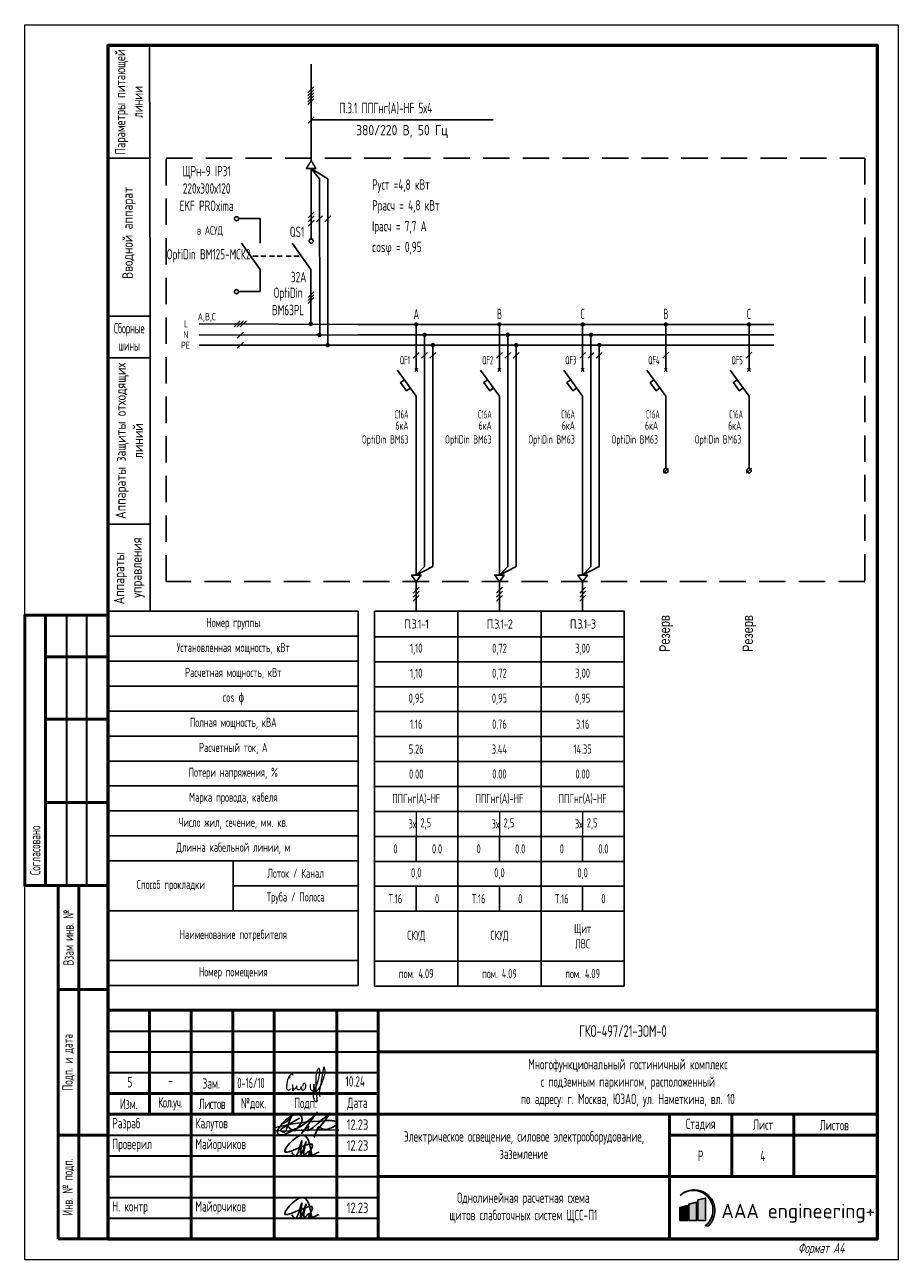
# Model space of a CAD drawing. Header units: millimetres. Extents: x -101899 to 582947, y -77476 to 345289.
# Tile 20 of 100: x 3782 to 24782, y 24942 to 54725. Entities that reach past the tile are written whole.
import ezdxf
from ezdxf.enums import TextEntityAlignment as Align

# ---------------------------------------------------------------- set-up
doc = ezdxf.new("R2010")
doc.units = ezdxf.units.MM
doc.linetypes.add('штриховая2', pattern=[9.525, 6.35, -3.175])
doc.layers.get('Defpoints').update_dxf_attribs({"color": 253})
for name, color, linetype, lineweight in [('$_ЭОМ_Текст', 7, 'Continuous', 9), ('текст', 7, 'Continuous', 20), ('ФОРМАТ', 7, 'Continuous', 18), ('ЭО', 1, 'Continuous', 20)]:
    doc.layers.add(name, color=color, linetype=linetype, lineweight=lineweight)
doc.layers.add('A-____-NOTE-TEXT', color=5, linetype='Continuous', lineweight=5, true_color=0x0000ff)
doc.layers.add('pecat', color=7, linetype='Continuous')
doc.styles.add('$_Electrical_gost', font='cs_gost2304.shx', dxfattribs={"width": 0.8})
doc.styles.add('1-125', font='Fokad_u.shx', dxfattribs={"width": 0.8, "height": 250})
doc.styles.add('Electrical_gost', font='cs_gost2304.shx', dxfattribs={"height": 250})
doc.styles.add('ЕСКД', font='cs_gost2304.shx', dxfattribs={"oblique": 15, "height": 2.5})
doc.styles.add('ЭН', font='GOST_Common.ttf')

# ---------------------------------------------------------------- blocks, each defined once
blk = doc.blocks.new('А.Майорчиков')
at = {"layer": 'pecat', "color": 0, "linetype": 'ByBlock', "lineweight": -2}
for points in [[(9.15, 0.19), (6.53, 5.2), (2.48, 0.9), (9.34, 2.54), (8.41, 0.28), (10.98, 0.93)], [(4.13, 0.87), (4.88, 0.03), (6.46, 3.37), (6.66, 3.84)], [(7.72, 3.61), (6.35, 0.21), (6.57, 3.01), (6.66, 3.84)], [(7.72, 3.61), (7.56, 0.35), (8.6, 1.07), (9.07, 0.08), (9.15, 0.19)]]:
    blk.add_spline(points, degree=3, dxfattribs=at)
blk = doc.blocks.new('Штамп 3')
at = {"true_color": 0x504d51}
h = blk.add_hatch(color=251, dxfattribs=at)
h.dxf.hatch_style = 1
h.paths.add_polyline_path([(137.54, 10.47, -1.033512), (143.66, 3.22), (144.25, 3.04, 1.014927)])
at = {"true_color": 0x139b48}
h = blk.add_hatch(color=114, dxfattribs=at)
h.dxf.hatch_style = 1
h.paths.add_polyline_path([(143.68, 9.85), (141.83, 9.38), (141.83, 4.41), (143.68, 4.41)])
at = {"true_color": 0x504d51}
h = blk.add_hatch(color=251, dxfattribs=at)
h.dxf.hatch_style = 1
h.paths.add_polyline_path([(139.35, 8.01), (137.5, 7.53), (137.5, 4.41), (139.35, 4.41)])
at = {"true_color": 0x4b2401}
h = blk.add_hatch(color=38, dxfattribs=at)
h.dxf.hatch_style = 1
h.paths.add_polyline_path([(141.51, 8.85), (139.66, 8.38), (139.66, 4.41), (141.51, 4.41)])
at = {"linetype": 'ByBlock', "lineweight": 25}
blk.add_line((135, 0), (135, 0), dxfattribs=at)
at = {"color": 5, "ltscale": 100}
for points in [[(43.28, 27.38, 0.103904), (43.61, 26.69, 0.235071), (44.38, 26.28, 0.161521), (45.57, 26.81, 0.128808), (46.54, 27.99, 0.085182), (46.66, 28.82, 0.175378), (46.38, 29.61, 0.191596), (45.16, 29.94, 0.119018), (43.97, 29.48, 0.027118), (42.7, 28.54, 0.092445), (41.23, 26.84, 0.062634), (40.74, 25.89, 0.335684), (40.97, 25.21, 0.174698), (42.44, 25.15), (44.15, 25.89, 0.034647), (46.69, 27.31), (47.64, 28), (48.92, 29.08), (50.31, 30.49), (47.42, 26.46), (46.54, 25.39), (48.03, 27.11, -0.763325), (48.26, 27.01, -0.065177), (48.21, 26.72), (48.01, 26.02, 0.052351), (49.3, 26.83), (50.32, 27.69, 0.026697), (51.22, 28.47), (52.49, 29.48), (53.41, 30.32), (52.14, 28.45), (50.92, 26.96), (50.06, 25.73), (49.59, 24.51), (50.42, 26.7, -0.553862), (51.03, 26.84, 0.092612), (51.49, 26.49, 0.087518), (52.39, 26.36, 0.069253), (53.77, 26.75), (54.45, 27.11, 0.092964), (55.08, 27.61, 0.484334), (54.76, 28.29, 0.050486), (53.71, 28.47, 0.039715), (52.14, 28.45), (49.26, 28.25), (47.98, 28.16), (43.93, 27.58), (40.97, 26.99), (40.04, 26.73, 0.32462), (39.87, 26.35, 0.275801), (40.35, 26.05), (42.4, 25.92), (46.49, 26.17), (48.37, 26.19), (50.82, 26.22), (52.6, 26.25), (55.53, 26.2)], [(41.88, 27.72, 0.186939), (44.01, 29.4, 0.016559), (42.83, 26.04, -0.458633), (41.69, 25.89, -0.463695), (41.8, 26.56), (43.59, 27.58), (46.05, 29.06)]]:
    blk.add_lwpolyline(points, format="xyb", dxfattribs=at)
at = {"color": 251, "true_color": 0x504d51}
blk.add_lwpolyline([(137.54, 10.47, -1.033512), (143.66, 3.22), (144.25, 3.04, 1.014927), (137.54, 10.47)], format="xyb", dxfattribs=at)
at = {"color": 114, "true_color": 0x139b48}
blk.add_lwpolyline([(141.83, 4.41), (143.68, 4.41), (143.68, 9.85), (141.83, 9.38)], close=True, dxfattribs=at)
at = {"color": 251, "true_color": 0x504d51}
blk.add_lwpolyline([(137.5, 4.41), (139.35, 4.41), (139.35, 8.01), (137.5, 7.53)], close=True, dxfattribs=at)
at = {"color": 38, "true_color": 0x4b2401}
blk.add_lwpolyline([(139.66, 4.41), (141.51, 4.41), (141.51, 8.85), (139.66, 8.38)], close=True, dxfattribs=at)
at = {"layer": 'A-____-NOTE-TEXT'}
for points, knots in [([(44.53, 39.28), (44.49, 39.43), (44.4, 39.78), (44.11, 39.68), (43.84, 39.45), (43.63, 39.23), (43.58, 38.99), (43.67, 38.54), (43.83, 38.88), (43.61, 39.2), (43.45, 39.01), (43.3, 38.55), (43.18, 38.23), (43.08, 37.93), (43.03, 37.52), (42.98, 37.09), (42.91, 36.62), (42.96, 36.22), (43.17, 35.89), (43.48, 35.7), (43.74, 35.95), (43.88, 36.08)], [0, 0, 0, 0, 0.00156145, 0.00237391, 0.00318637, 0.00426225, 0.00533812, 0.00576408, 0.00720477, 0.00786618, 0.00889718, 0.00992817, 0.01103358, 0.01213898, 0.01353242, 0.01492586, 0.01652142, 0.01811698, 0.01894265, 0.01976832, 0.02164005, 0.02164005, 0.02164005, 0.02164005]), ([(48.75, 37.09), (48.7, 37.05), (48.57, 36.95), (48.63, 36.52), (48.59, 36.03), (49.14, 35.51), (49.57, 35.95), (49.51, 36.46), (49.47, 37.89), (49.46, 36.19), (49.63, 35.67), (49.68, 35.38), (49.27, 35.28), (50.23, 36.8), (50.37, 37.75), (50.97, 39.29), (50.92, 41.89), (49.94, 39.75), (50.01, 38.17), (49.88, 35.84), (50.17, 34.09), (50.27, 33.12), (49.99, 32.66), (49.36, 34.06), (49.38, 34.61), (49.34, 35.4), (50.05, 35.34), (50.78, 36.08), (51.39, 37.28), (51.82, 38.53), (52.18, 39.71), (52.33, 40.51), (51.91, 41.77), (51.4, 38.97), (51.25, 37.73), (50.74, 35.55), (50.86, 34.63), (50.91, 34.28)], [0, 0, 0, 0, 0.171393, 0.462094, 1.155737, 1.720369, 2.134476, 2.581555, 3.413728, 4.727463, 4.955197, 5.268252, 5.386123, 5.974734, 8.275816, 9.709852, 11.379458, 12.738559, 14.08585, 16.758326, 19.400492, 19.4584, 19.701898, 20.658885, 22.005926, 22.211787, 22.746414, 23.520346, 25.302356, 26.708962, 27.532365, 28.93512, 29.430518, 30.452004, 33.845551, 35.598043, 36.6598, 36.6598, 36.6598, 36.6598]), ([(44.33, 37.12), (44.34, 36.99), (44.39, 36.61), (44.46, 36.08), (44.5, 35.72), (44.52, 35.51), (44.45, 35.73), (44.39, 36.07), (44.41, 36.29), (44.58, 36.24), (44.82, 36.11), (45.03, 36.08), (45.22, 36.26), (45.35, 36.56), (45.44, 36.91), (45.38, 36.75), (45.33, 36.42), (45.33, 36.24), (45.46, 36.06), (45.66, 35.94), (45.87, 35.9), (46.09, 35.95), (46.27, 36.07), (46.39, 36.24), (46.45, 36.44), (46.49, 36.8), (46.47, 36.56), (46.49, 36.24), (46.53, 36.04), (46.62, 35.87), (46.81, 35.79), (47.06, 35.82), (47.27, 35.92), (47.4, 36.07), (47.48, 36.24), (47.53, 36.42), (47.56, 36.6), (47.58, 36.79), (47.57, 36.99), (47.51, 37.17), (47.4, 37.33), (47.22, 37.47), (47, 37.39), (46.85, 37.11), (46.88, 36.89), (46.89, 36.76)], [0, 0, 0, 0, 0.00129405, 0.00258809, 0.00323512, 0.00420565, 0.00547717, 0.00607914, 0.0066811, 0.00758406, 0.00823518, 0.00880474, 0.0093743, 0.01024675, 0.01089139, 0.01218066, 0.01264098, 0.01336454, 0.01415422, 0.01479727, 0.01544031, 0.01613694, 0.01683356, 0.01735602, 0.01787849, 0.01835135, 0.01966146, 0.0200997, 0.02060927, 0.02137362, 0.02213797, 0.02294275, 0.02354633, 0.0242984, 0.02484929, 0.02540017, 0.02595105, 0.02656826, 0.02718548, 0.0278027, 0.02841992, 0.02901094, 0.02976194, 0.0305756, 0.03182741, 0.03182741, 0.03182741, 0.03182741])]:
    blk.add_open_spline(points, degree=3, knots=knots, dxfattribs=at)
at = {"layer": 'ФОРМАТ', "lineweight": 50}
for p, q in [((10, 55), (10, 30)), ((20, 0), (20, 55)), ((30, 55), (30, 30)), ((40, 0), (40, 55)), ((55, 55), (55, 0)), ((65, 0), (65, 55)), ((65, 45), (185, 45)), ((0, 35), (65, 35)), ((0, 30), (185, 30)), ((135, 30), (135, 0)), ((150, 15), (150, 30)), ((164.88, 30), (164.88, 15)), ((135, 25), (185, 25)), ((65, 15), (185, 15))]:
    blk.add_line(p, q, dxfattribs=at)
at = {"layer": 'ФОРМАТ', "lineweight": 30}
for p, q in [((0, 50), (65, 50)), ((0, 45), (65, 45)), ((0, 40), (65, 40)), ((0, 25), (65, 25)), ((0, 20), (65, 20)), ((0, 15), (65, 15)), ((0, 10), (65, 10)), ((0, 5), (65, 5))]:
    blk.add_line(p, q, dxfattribs=at)
at = {"layer": 'ФОРМАТ', "lineweight": 15}
blk.add_line((150, 30), (135, 30), dxfattribs=at)
at = {"layer": 'ФОРМАТ', "lineweight": 50}
blk.add_lwpolyline([(185, 0), (0, 0), (0, 55), (185, 55)], close=True, dxfattribs=at)
at = {"color": 5, "ltscale": 100, "xscale": 0.96, "yscale": 0.96, "zscale": 0.96}
for p in [(40.23, 20), (40.23, 5)]:
    blk.add_blockref('А.Майорчиков', p, dxfattribs=at)
at = {"insert": (147.49, 8.5), "char_height": 3.5, "attachment_point": 1, "style": 'ЭН'}
blk.add_mtext('AAA engineering+', dxfattribs=at)
at = {"layer": 'текст', "char_height": 2.5, "style": '$_Electrical_gost'}
for s, insert, width, attachment_point in [('{\\H1.125x;ГКО-497/21-ЭОМ-0}', (113.3, 50), 34.3745, 4), ('Многофункциональный гостиничный комплекс\\Pс подземным паркингом, расположенный\\Pпо адресу: г. Москва, ЮЗАО, ул. Наметкина, вл. 10', (125, 37.5), 109.4637, 5), ('Зам.', (22.74, 37.41), 5.9535, 4), ('{\\W0.7;0-16/10}', (31.1, 37.51), 7.9811, 4), ('-', (14.48, 39.38), 2.8011, 1), ('Изм.', (5, 32.5), 10, 5), ('{\\T0.9;Кол.уч.}', (15, 32.5), 10, 5), ('{\\T0.9;Листов}', (25, 32.5), 10, 5), ('№док.', (35, 32.5), 10, 5), ('Подп.', (47.5, 32.5), 15, 5), ('Дата', (60, 32.5), 10, 5), (' Разраб', (0, 27.5), 20, 4), (' Калутов', (20, 27.5), 20, 4), ('{\\W0.9;12.23}', (60, 27.5), 10, 5), ('Стадия', (142.5, 27.5), 15, 5), ('Лист', (157.5, 27.5), 15, 5), ('Листов', (174.63, 27.37), 20, 5), (' Проверил', (0, 22.5), 20, 4), ('Электрическое освещение, силовое электрооборудование,\\Pзаземление', (100, 22.58), 70, 5), (' Майорчиков', (20, 22.5), 20, 4), ('{\\W0.9;12.23}', (60, 22.5), 10, 5), ('Р', (142.5, 20), 15, 5), (' Н. контр', (0, 7.5), 20, 4), (' Майорчиков', (20, 7.5), 20, 4), ('{\\W0.9;12.23}', (60, 7.5), 10, 5)]:
    blk.add_mtext(s, dxfattribs=dict(at, insert=insert, width=width, attachment_point=attachment_point))
at = {"layer": 'текст', "char_height": 2.5, "attachment_point": 1, "style": '$_Electrical_gost'}
for s, width, insert in [('\\pxsm1.5;5', 2.5, (4.66, 38.96)), ('\\pxsm1.5;10.24', 5.8481, (57.1, 39.14))]:
    blk.add_mtext_dynamic_manual_height_columns(s, width=width, gutter_width=1000, heights=[0], dxfattribs=dict(at, insert=insert))
blk = doc.blocks.new('*U362')
for points in [[(48.13, 69.13, 1), (49.19, 69.13, 1)], [(50.18, 66.48, 1), (51.24, 66.48, 1)], [(52.18, 63.99, 1), (53.24, 63.99, 1)]]:
    blk.add_hatch(color=256).paths.add_polyline_path(points)
for p, q in [((47.96, 124.69), (49.38, 126.1)), ((47.96, 123.98), (49.38, 125.39)), ((47.96, 123.27), (49.38, 124.69)), ((47.96, 122.56), (49.38, 123.98)), ((47.96, 121.86), (49.38, 123.27)), ((47.99, 117.42), (49.47, 118.91)), ((48.73, 118.16), (92.52, 118.16)), ((50.73, 104.04), (48.73, 106.48)), ((48.73, 106.48), (52.73, 104.04)), ((50.79, 66.47), (50.73, 104.04)), ((52.73, 104.04), (52.71, 63.99)), ((48.03, 94.66), (49.44, 96.08)), ((48.03, 93.66), (49.44, 95.08)), ((48.03, 92.66), (49.44, 94.08)), ((50.03, 93.66), (51.44, 95.08)), ((52.03, 93.66), (53.44, 95.08)), ((48.23, 89.53), (49.23, 89.53)), ((48.69, 82.23), (44.13, 88.52)), ((48.64, 69.03), (48.69, 82.23)), ((47.98, 75.43), (49.39, 76.84)), ((47.98, 74.72), (49.39, 76.14)), ((47.98, 74.01), (49.39, 75.43)), ((30.22, 68.39), (31.7, 69.87)), ((30.96, 68.39), (32.45, 69.87)), ((31.7, 68.39), (33.19, 69.87)), ((30.96, 65.68), (32.45, 67.17)), ((30.96, 63.26), (32.45, 64.75))]:
    blk.add_line(p, q)
at = {"ltscale": 400}
for p, q in [((21.81, 69.13), (60, 68.99)), ((21.81, 66.43), (60, 66.49)), ((21.81, 64.01), (60, 63.99))]:
    blk.add_line(p, q, dxfattribs=at)
for points in [[(9.88, 135.99), (-0.12, 135.99), (-0.06, 108.99), (9.94, 108.99)], [(9.94, 108.99), (-0.06, 108.99), (0, 70.99), (10, 70.99)], [(10, 70.99), (0, 70.99), (0, 60.99), (10, 60.99)], [(10, 60.99), (0, 60.99), (0, 20.99), (10, 20.99)], [(10, 20.99), (0, 20.99), (0, 0), (10, 0)]]:
    blk.add_lwpolyline(points, close=True)
for points in [[(48.73, 108.36), (48.77, 131.6)], [(48.73, 106.48), (48.73, 89.53)]]:
    blk.add_lwpolyline(points)
blk.add_circle((48.73, 89.03), 0.5)
at = {"layer": 'ЭО', "color": 7, "lineweight": 20}
for p, q in [((47.65, 106.48), (48.73, 108.36)), ((48.73, 108.36), (49.82, 106.48)), ((49.82, 106.48), (47.65, 106.48))]:
    blk.add_line(p, q, dxfattribs=at)
at = {"style": 'ЕСКД'}
blk.add_text('380/220 В, 50 Гц', height=2.5, dxfattribs=at).set_placement((81.61, 113.73), align=Align.BOTTOM_RIGHT)
for s, p in [('А,В,С', (21.43, 70)), ('L', (18.15, 68.31)), ('N', (17.97, 65.71)), ('РЕ', (17.41, 63.13))]:
    blk.add_text(s, height=1.71, dxfattribs=at).set_placement(p)
at = {"char_height": 2.5, "attachment_point": 5, "rotation": 90, "style": 'Electrical_gost'}
for s, insert, width in [('{\\W0.9;Параметры питающей линии}', (4.91, 122.49), 27.0004), ('Вводной аппарат', (4.94, 90.99), 40.0004), ('Аппараты защиты отходящих линий', (5, 40.99), 40), ('Аппараты     управления', (5, 10.49), 20.9858)]:
    blk.add_mtext(s, dxfattribs=dict(at, insert=insert, width=width))
at = {"insert": (5, 65.99), "char_height": 2.5, "width": 10, "attachment_point": 5, "style": 'Electrical_gost'}
blk.add_mtext('{\\W0.6;Сборные шины}', dxfattribs=at)
at = {"style": 'Electrical_gost', "width": 0.8, "flags": 8}
for tag, p in [('ПАРАМЕТРЫ_ПИТАЮЩЕГО_КАБЕЛЯ', (55.52, 119.03)), ('НАИМЕНОВАНИЕ_ЩИТА', (18.8, 100)), ('УСТАНОВЛЕННАЯ_МОЩНОСТЬ', (63.39, 100.63)), ('РАСЧЕТНАЯ_МОЩНОСТЬ', (63.39, 95.63)), ('IP_ЩИТА', (18.8, 95)), ('РАСЧЕТНЫЙ_ТОК', (63.39, 90.63)), ('COSΦ', (63.39, 85.63))]:
    blk.add_attdef(tag, text='', height=2.5, dxfattribs=at).set_placement(p, align=Align.BOTTOM_LEFT)
for tag, p in [('QS', (46.87, 91.89)), ('QS_ТОК', (46.82, 79.77)), ('QS_МАРКА', (46.82, 73.77))]:
    blk.add_attdef(tag, text='', height=2.5, dxfattribs=at).set_placement(p, align=Align.MIDDLE_RIGHT)
blk = doc.blocks.new('*T199')
at = {"color": 0, "linetype": 'ByBlock', "lineweight": -2, "transparency": 16777216}
for p, q in [((0, 0), (6000, 0)), ((0, 0), (0, -9000)), ((6000, 0), (6000, -9000)), ((0, -600), (6000, -600)), ((0, -1200), (6000, -1200)), ((0, -1800), (6000, -1800)), ((0, -2400), (6000, -2400)), ((0, -3000), (6000, -3000)), ((0, -3600), (6000, -3600)), ((0, -4200), (6000, -4200)), ((0, -4800), (6000, -4800)), ((0, -5400), (6000, -5400)), ((0, -6000), (6000, -6000)), ((3000, -6000), (3000, -7200)), ((3000, -6600), (6000, -6600)), ((0, -7200), (6000, -7200)), ((0, -8400), (6000, -8400)), ((0, -9000), (6000, -9000))]:
    blk.add_line(p, q, dxfattribs=at)
at = {"color": 0, "transparency": 16777216, "char_height": 220, "attachment_point": 5, "style": '$_Electrical_gost'}
for s, insert, width in [('Номер группы', (3000, -300), 6000), ('Установленная мощность, кВт', (3000, -900), 5900), ('Расчетная мощность, кВт', (3000, -1500), 5900), ('cos {\\fISOCPEUR|b0|i0|c204|p34;ɸ}', (3000, -2100), 5900), ('Полная мощность, кВА', (3000, -2700), 5900), ('Расчетный ток, А', (3000, -3300), 5900), ('Потери напряжения, %', (3000, -3900), 5900), ('Марка провода, кабеля', (3000, -4500), 5900), ('Число жил, сечение, мм. кв.', (3000, -5100), 5900), ('Длинна кабельной линии, м', (3000, -5700), 5900), ('Лоток / Канал', (4500, -6300), 2900), ('Способ прокладки', (1500, -6600), 2900), ('Труба / Полоса', (4500, -6900), 2900), ('Наименование потребителя', (3000, -7800), 5900), ('Номер помещения', (3000, -8700), 5900)]:
    blk.add_mtext(s, dxfattribs=dict(at, insert=insert, width=width))
blk = doc.blocks.new('*U352')
at = {"layer": 'ФОРМАТ', "lineweight": 50}
for p, q in [((5, 155), (5, 90)), ((5, 145), (20, 145)), ((5, 130), (20, 130)), ((5, 110), (20, 110)), ((8, 65), (8, 90)), ((13, 5), (13, 90)), ((8, 30), (8, 65)), ((8, 65), (20, 65)), ((8, 5), (8, 30)), ((8, 30), (20, 30)), ((20, 5), (8, 5))]:
    blk.add_line(p, q, dxfattribs=at)
at = {"layer": 'ФОРМАТ', "lineweight": 35}
for p, q in [((10, 155), (10, 90)), ((14.84, 155), (14.84, 90)), ((8, 90), (20, 90)), ((8, 90), (20, 90))]:
    blk.add_line(p, q, dxfattribs=at)
at = {"layer": 'ФОРМАТ'}
blk.add_lwpolyline([(0, 297), (210, 297), (210, 0), (0, 0)], close=True, dxfattribs=at)
at = {"layer": 'ФОРМАТ', "lineweight": 53}
blk.add_lwpolyline([(20, 5), (205, 5), (205, 292), (20, 292)], close=True, dxfattribs=at)
at = {"layer": 'ФОРМАТ', "lineweight": 50}
blk.add_lwpolyline([(20, 90), (0, 90), (0, 155), (20, 155)], dxfattribs=at)
at = {"layer": 'ФОРМАТ', "lineweight": 15, "char_height": 2.5, "rotation": 90, "style": '$_Electrical_gost'}
for s, insert, width, attachment_point in [('\\pxl1,t1;Согласовано', (2.5, 90), 65, 4), ('Взам инв. №', (10.5, 77.5), 25, 5), ('Подп. и дата', (10.5, 47.5), 35, 5), ('Инв. № подп.', (10.5, 17.5), 25, 5)]:
    blk.add_mtext(s, dxfattribs=dict(at, insert=insert, width=width, attachment_point=attachment_point))
at = {"layer": 'ФОРМАТ', "lineweight": 15, "insert": (180.87, 2.5), "char_height": 2.5, "width": 24.296, "attachment_point": 4, "style": '$_Electrical_gost'}
blk.add_mtext('\\pi5;{\\Q15;Формат А4}', dxfattribs=at)
blk = doc.blocks.new('*T200')
at = {"color": 0, "linetype": 'ByBlock', "lineweight": -2, "transparency": 16777216}
for p, q in [((0, 0), (2000, 0)), ((0, 0), (0, -9013)), ((2000, 0), (2000, -9013)), ((0, -613), (2000, -613)), ((0, -1213), (2000, -1213)), ((0, -1813), (2000, -1813)), ((0, -2413), (2000, -2413)), ((0, -3013), (2000, -3013)), ((0, -3613), (2000, -3613)), ((0, -4213), (2000, -4213)), ((0, -4813), (2000, -4813)), ((0, -5413), (2000, -5413)), ((1000, -5413), (1000, -6013)), ((0, -6013), (2000, -6013)), ((0, -6613), (2000, -6613)), ((1000, -6613), (1000, -7213)), ((0, -7213), (2000, -7213)), ((0, -8413), (2000, -8413)), ((0, -9013), (2000, -9013))]:
    blk.add_line(p, q, dxfattribs=at)
at = {"layer": 'Defpoints', "color": 8, "linetype": 'ByBlock', "lineweight": 0, "transparency": 16777216}
blk.add_line((1000, -4813), (1000, -5413), dxfattribs=at)
at = {"color": 0, "transparency": 16777216, "char_height": 220, "style": '$_Electrical_gost'}
for s, insert, width, attachment_point in [('{\\W1;\\T0.75;П.3.1-1}', (1000, -306), 2000, 5), ('1,10', (1000, -913), 1900, 5), ('1,10', (1000, -1513), 1900, 5), ('0,95', (1000, -2113), 1999, 5), ('1.16', (1000, -2713), 1999, 5), ('5.26', (1000, -3313), 1999, 5), ('0.00', (1000, -3913), 1999, 5), ('ППГнг(А)-HF', (1000, -4513), 1900, 5), ('3х', (999, -5113), 998, 6), ('2,5', (1100, -5113), 800, 4), ('0', (500, -5713), 999, 5), ('0.0', (1500, -5713), 999, 5), ('0,0', (1000, -6313), 1999, 5), ('Т.16', (500, -6913), 999, 5), ('0', (1500, -6913), 999, 5), ('СКУД', (1000, -7813), 1900, 5), ('пом. 4.09', (1000, -8713), 1900, 5)]:
    blk.add_mtext(s, dxfattribs=dict(at, insert=insert, width=width, attachment_point=attachment_point))
blk = doc.blocks.new('*U354')
for points in [[(13.47, 68.99, 1), (14.53, 68.99, 1)], [(15.47, 66.49, 1), (16.53, 66.49, 1)], [(17.49, 64.04, 1), (18.55, 64.04, 1)]]:
    blk.add_hatch(color=256).paths.add_polyline_path(points)
at = {"ltscale": 400}
for p, q in [((0, 68.99), (20, 68.99)), ((0, 66.49), (20, 66.49)), ((0, 63.99), (20, 63.99))]:
    blk.add_line(p, q, dxfattribs=at)
for p, q in [((13.65, 57.67), (14.35, 58.38)), ((13.65, 58.38), (14.35, 57.67)), ((14, 31), (14, 38.3)), ((14, 17.1), (14, 31)), ((14, 17.1), (14, 8.7)), ((14, 0), (14, 7.11))]:
    blk.add_line(p, q)
for points in [[(14, 58.03), (14, 68.99)], [(16, 66.49), (16, 10.81), (14, 8.7), (18, 10.81), (18, 63.99)], [(13.29, 60.87), (14.71, 62.28)], [(15.29, 60.87), (16.71, 62.28)], [(17.29, 60.87), (18.71, 62.28)], [(14, 38.3), (14, 51.74), (9.45, 58.03)], [(12.58, 53.71), (11.65, 53.04), (10.24, 55.02), (11.15, 55.68)], [(14, 8.7), (12.87, 8.7), (14, 7.11)], [(14, 8.7), (15.13, 8.7), (14, 7.11)], [(13.29, 4.4), (14.71, 5.82)], [(13.29, 3.4), (14.71, 4.82)], [(13.29, 2.4), (14.71, 3.82)]]:
    blk.add_lwpolyline(points)
at = {"style": 'Electrical_gost', "width": 0.6, "flags": 8}
blk.add_attdef('ФАЗА', text='', height=2.5, dxfattribs=at).set_placement((14, 69.51), align=Align.BOTTOM_CENTER)
for tag, p in [('QF', (12.5, 60.39)), ('ХАРАКТЕРИСТИКА_И_ТОК', (12.14, 47.37)), ('ОТКЛЮЧАЮЩАЯ_СПОСОБНОСТЬ', (12.14, 43.87)), ('МАРКА', (12.14, 40.37))]:
    blk.add_attdef(tag, text='', height=2, dxfattribs=at).set_placement(p, align=Align.MIDDLE_RIGHT)
blk = doc.blocks.new('*T197')
at = {"color": 0, "linetype": 'ByBlock', "lineweight": -2, "transparency": 16777216}
for p, q in [((0, 0), (2000, 0)), ((0, 0), (0, -9013)), ((2000, 0), (2000, -9013)), ((0, -613), (2000, -613)), ((0, -1213), (2000, -1213)), ((0, -1813), (2000, -1813)), ((0, -2413), (2000, -2413)), ((0, -3013), (2000, -3013)), ((0, -3613), (2000, -3613)), ((0, -4213), (2000, -4213)), ((0, -4813), (2000, -4813)), ((0, -5413), (2000, -5413)), ((1000, -5413), (1000, -6013)), ((0, -6013), (2000, -6013)), ((0, -6613), (2000, -6613)), ((1000, -6613), (1000, -7213)), ((0, -7213), (2000, -7213)), ((0, -8413), (2000, -8413)), ((0, -9013), (2000, -9013))]:
    blk.add_line(p, q, dxfattribs=at)
at = {"layer": 'Defpoints', "color": 8, "linetype": 'ByBlock', "lineweight": 0, "transparency": 16777216}
blk.add_line((1000, -4813), (1000, -5413), dxfattribs=at)
at = {"color": 0, "transparency": 16777216, "char_height": 220, "style": '$_Electrical_gost'}
for s, insert, width, attachment_point in [('{\\W1;\\T0.75;П.3.1-3}', (1000, -306), 2000, 5), ('3,00', (1000, -913), 1900, 5), ('3,00', (1000, -1513), 1900, 5), ('0,95', (1000, -2113), 1999, 5), ('3.16', (1000, -2713), 1999, 5), ('14.35', (1000, -3313), 1999, 5), ('0.00', (1000, -3913), 1999, 5), ('ППГнг(А)-HF', (1000, -4513), 1900, 5), ('3х', (999, -5113), 998, 6), ('2,5', (1100, -5113), 800, 4), ('0', (500, -5713), 999, 5), ('0.0', (1500, -5713), 999, 5), ('0,0', (1000, -6313), 1999, 5), ('Т.16', (500, -6913), 999, 5), ('0', (1500, -6913), 999, 5), ('Щит\\PЛВС', (1000, -7813), 1900, 5), ('пом. 4.09', (1000, -8713), 1900, 5)]:
    blk.add_mtext(s, dxfattribs=dict(at, insert=insert, width=width, attachment_point=attachment_point))
blk = doc.blocks.new('*T198')
at = {"color": 0, "linetype": 'ByBlock', "lineweight": -2, "transparency": 16777216}
for p, q in [((0, 0), (2000, 0)), ((0, 0), (0, -9013)), ((2000, 0), (2000, -9013)), ((0, -613), (2000, -613)), ((0, -1213), (2000, -1213)), ((0, -1813), (2000, -1813)), ((0, -2413), (2000, -2413)), ((0, -3013), (2000, -3013)), ((0, -3613), (2000, -3613)), ((0, -4213), (2000, -4213)), ((0, -4813), (2000, -4813)), ((0, -5413), (2000, -5413)), ((1000, -5413), (1000, -6013)), ((0, -6013), (2000, -6013)), ((0, -6613), (2000, -6613)), ((1000, -6613), (1000, -7213)), ((0, -7213), (2000, -7213)), ((0, -8413), (2000, -8413)), ((0, -9013), (2000, -9013))]:
    blk.add_line(p, q, dxfattribs=at)
at = {"layer": 'Defpoints', "color": 8, "linetype": 'ByBlock', "lineweight": 0, "transparency": 16777216}
blk.add_line((1000, -4813), (1000, -5413), dxfattribs=at)
at = {"color": 0, "transparency": 16777216, "char_height": 220, "style": '$_Electrical_gost'}
for s, insert, width, attachment_point in [('{\\W1;\\T0.75;П.3.1-2}', (1000, -306), 2000, 5), ('0,72', (1000, -913), 1900, 5), ('0,72', (1000, -1513), 1900, 5), ('0,95', (1000, -2113), 1999, 5), ('0.76', (1000, -2713), 1999, 5), ('3.44', (1000, -3313), 1999, 5), ('0.00', (1000, -3913), 1999, 5), ('ППГнг(А)-HF', (1000, -4513), 1900, 5), ('3х', (999, -5113), 998, 6), ('2,5', (1100, -5113), 800, 4), ('0', (500, -5713), 999, 5), ('0.0', (1500, -5713), 999, 5), ('0,0', (1000, -6313), 1999, 5), ('Т.16', (500, -6913), 999, 5), ('0', (1500, -6913), 999, 5), ('СКУД', (1000, -7813), 1900, 5), ('пом. 4.09', (1000, -8713), 1900, 5)]:
    blk.add_mtext(s, dxfattribs=dict(at, insert=insert, width=width, attachment_point=attachment_point))

msp = doc.modelspace()

# ---------------------------------------------------------------- hatches: boundary and pattern name
for points in [[(19141.7, 47518.3, 1), (19247.4, 47518.3, 1)], [(21141.7, 47518.3, 1), (21247.4, 47518.3, 1)]]:
    msp.add_hatch(color=256).paths.add_polyline_path(points)

# ---------------------------------------------------------------- linework, layer by layer
at = {"ltscale": 400}
for p, q in [((17794.6, 47518.3), (19794.6, 47518.3)), ((19794.6, 47518.3), (21794.6, 47518.3)), ((17794.6, 47268.3), (19794.6, 47268.3)), ((19794.6, 47268.3), (21794.6, 47268.3)), ((17794.6, 47018.3), (19794.6, 47018.3)), ((19794.6, 47018.3), (21794.6, 47018.3))]:
    msp.add_line(p, q, dxfattribs=at)
for p, q in [((19159.2, 46387.1), (19229.9, 46457.8)), ((19159.2, 46457.8), (19229.9, 46387.1)), ((21159.2, 46387.1), (21229.9, 46457.8)), ((21159.2, 46457.8), (21229.9, 46387.1)), ((19194.6, 44057.9), (19194.6, 44449.5)), ((21194.6, 44057.9), (21194.6, 44449.5))]:
    msp.add_line(p, q)
at = {"linetype": 'штриховая2', "ltscale": 100}
msp.add_lwpolyline([(7183.4, 51518.3), (23978.9, 51518.3), (23978.9, 41337.5), (7183.4, 41337.5)], close=True, dxfattribs=at)
for points in [[(8923.1, 50062.9), (9443.8, 50062.9)], [(9443.8, 50062.9), (9445.3, 49471.3)], [(8989.7, 49471.3), (9445, 48842.6), (9445, 48307.1)], [(9392, 49156.9), (9268.8, 49156.9)], [(9578.7, 49156.9), (9455.4, 49156.9)], [(9786.6, 49156.9), (9663.4, 49156.9)], [(9973.3, 49156.9), (9850.1, 49156.9)], [(10190.7, 49156.9), (10067.5, 49156.9)], [(10377.4, 49156.9), (10254.2, 49156.9)], [(8922.9, 48307.1), (9445, 48307.1)], [(19194.6, 46422.5), (19194.6, 47518.3)], [(21194.6, 46422.5), (21194.6, 47518.3)], [(19123.8, 46706.4), (19265.3, 46847.8)], [(21123.8, 46706.4), (21265.3, 46847.8)], [(19194.6, 44449.5), (19194.6, 45793.8), (18739.3, 46422.5)], [(19052.3, 45990.3), (18959.5, 45924), (18818.5, 46121.3), (18909.6, 46187.3)], [(21194.6, 44449.5), (21194.6, 45793.8), (20739.3, 46422.5)], [(21052.3, 45990.3), (20959.5, 45924), (20818.5, 46121.3), (20909.6, 46187.3)], [(19252.7, 44061.7), (19136.4, 43945.3)], [(21252.7, 44061.7), (21136.4, 43945.3)]]:
    msp.add_lwpolyline(points)
for centre, radius in [((8873.4, 50060.1), 49.8), ((8873.1, 48307.1), 49.8), ((19194.6, 44003.5), 54.5), ((21194.6, 44003.5), 54.5)]:
    msp.add_circle(centre, radius)
at = {"layer": 'ЭО', "color": 7, "lineweight": 20}
for p, q in [((10559.3, 51264.4), (10667.7, 51452.2)), ((10776, 51264.4), (10559.3, 51264.4)), ((10667.7, 51452.2), (10776, 51264.4))]:
    msp.add_line(p, q, dxfattribs=at)

# ---------------------------------------------------------------- block references
at = {"xscale": 100, "yscale": 100, "zscale": 100}
for name, p in [('*U352', (3782.1, 25025.2)), ('Штамп 3', (5782.1, 25525.2))]:
    msp.add_blockref(name, p, dxfattribs=at)
ref = msp.add_blockref('*U362', (5794.3, 40619.7), dxfattribs=dict(xscale=100, yscale=100, zscale=100))
ref.add_attrib('УСТАНОВЛЕННАЯ_МОЩНОСТЬ', 'Руст =4,8 кВт', dxfattribs={"height": 250, "style": 'Electrical_gost', "width": 0.8}).set_placement((12133, 50682.5), align=Align.BOTTOM_LEFT)
ref.add_attrib('РАСЧЕТНАЯ_МОЩНОСТЬ', 'Ррасч = 4,8 кВт', dxfattribs={"height": 250, "style": 'Electrical_gost', "width": 0.8}).set_placement((12133, 50182.5), align=Align.BOTTOM_LEFT)
ref.add_attrib('РАСЧЕТНЫЙ_ТОК', 'Iрасч = 7,7 А', dxfattribs={"height": 250, "style": 'Electrical_gost', "width": 0.8}).set_placement((12133, 49682.5), align=Align.BOTTOM_LEFT)
ref.add_attrib('COSΦ', 'cosφ = 0,95', dxfattribs={"height": 250, "style": 'Electrical_gost', "width": 0.8}).set_placement((12133, 49182.5), align=Align.BOTTOM_LEFT)
ref.add_attrib('ПАРАМЕТРЫ_ПИТАЮЩЕГО_КАБЕЛЯ', 'П.3.1 ППГнг(А)-HF 5х4', dxfattribs={"height": 250, "style": 'Electrical_gost', "width": 0.8}).set_placement((11346.4, 52522.9), align=Align.BOTTOM_LEFT)
ref = msp.add_blockref('*U354', (11794.4, 40619.7), dxfattribs=dict(xscale=100, yscale=100, zscale=100))
ref.add_attrib('QF', 'QF1', dxfattribs={"height": 200, "style": 'Electrical_gost', "width": 0.6}).set_placement((13044.6, 46659.1), align=Align.MIDDLE_RIGHT)
ref.add_attrib('ХАРАКТЕРИСТИКА_И_ТОК', 'С16А', dxfattribs={"height": 200, "style": 'Electrical_gost', "width": 0.6}).set_placement((13007.9, 45356.7), align=Align.MIDDLE_RIGHT)
ref.add_attrib('ФАЗА', 'А', dxfattribs={"height": 250, "style": 'Electrical_gost', "width": 0.6}).set_placement((13194.4, 47570.7), align=Align.BOTTOM_CENTER)
ref = msp.add_blockref('*U354', (13794.5, 40619.7), dxfattribs=dict(xscale=100, yscale=100, zscale=100))
ref.add_attrib('QF', 'QF2', dxfattribs={"height": 200, "style": 'Electrical_gost', "width": 0.6}).set_placement((15044.7, 46659.1), align=Align.MIDDLE_RIGHT)
ref.add_attrib('ХАРАКТЕРИСТИКА_И_ТОК', 'С16А', dxfattribs={"height": 200, "style": 'Electrical_gost', "width": 0.6}).set_placement((15008, 45356.7), align=Align.MIDDLE_RIGHT)
ref.add_attrib('ФАЗА', 'В', dxfattribs={"height": 250, "style": 'Electrical_gost', "width": 0.6}).set_placement((15194.5, 47570.7), align=Align.BOTTOM_CENTER)
ref = msp.add_blockref('*U354', (15794.6, 40619.7), dxfattribs=dict(xscale=100, yscale=100, zscale=100))
ref.add_attrib('QF', 'QF3', dxfattribs={"height": 200, "style": 'Electrical_gost', "width": 0.6}).set_placement((17044.8, 46659.1), align=Align.MIDDLE_RIGHT)
ref.add_attrib('ХАРАКТЕРИСТИКА_И_ТОК', 'С16А', dxfattribs={"height": 200, "style": 'Electrical_gost', "width": 0.6}).set_placement((17008.1, 45356.7), align=Align.MIDDLE_RIGHT)
ref.add_attrib('ФАЗА', 'С', dxfattribs={"height": 250, "style": 'Electrical_gost', "width": 0.6}).set_placement((17194.6, 47570.7), align=Align.BOTTOM_CENTER)
for name, p in [('*T199', (5794.3, 40619.7)), ('*T200', (12194.3, 40619.7)), ('*T198', (14194.4, 40619.7)), ('*T197', (16194.3, 40619.7))]:
    msp.add_blockref(name, p)

# ---------------------------------------------------------------- texts
at = {"layer": '$_ЭОМ_Текст', "char_height": 250, "attachment_point": 1, "rotation": 90, "style": '1-125'}
for insert in [(19039.9, 39639.7), (21039.9, 39639.7)]:
    msp.add_mtext('Резерв', dxfattribs=dict(at, insert=insert))
at = {"style": 'Electrical_gost', "width": 0.6, "flags": 8}
for tag, p in [('В', (19194.6, 47570.7)), ('С', (21194.6, 47570.7))]:
    msp.add_attdef(tag, text='A', height=250, dxfattribs=at).set_placement(p, align=Align.BOTTOM_CENTER)
for tag, text, p in [('QF4', 'QF1', (19044.8, 46659.1)), ('QF5', 'QF1', (21044.8, 46659.1)), ('С16А', 'C16А', (19048.3, 45356.7)), ('С16А', 'C16А', (21048.3, 45356.7))]:
    msp.add_attdef(tag, text=text, height=200, dxfattribs=at).set_placement(p, align=Align.MIDDLE_RIGHT)
at = {"layer": 'текст'}
for s, insert, char_height, width, attachment_point, style in [('ЩРн-9 IP31\\P220х300х120\\PEKF PROxima', (8155.1, 50789.5), 250, 1618.218, 5, '$_Electrical_gost'), ('{\\W0.8;в АСУД}', (8232.4, 49758.7), 200, 813.893, 5, 'Electrical_gost'), ('QS1', (10327.2, 49745.1), 250, 588.052, 5, '$_Electrical_gost'), ('OptiDin BM125-МСК2', (8201.7, 49168.7), 250, 2299.252, 5, '$_Electrical_gost'), ('32А', (10365.5, 48657.7), 250, 588.052, 5, '$_Electrical_gost'), ('OptiDin \\PBM63РL', (10113.6, 48073), 250, 992.571, 5, '$_Electrical_gost'), ('{\\W0.7;6кА\\POptiDin ВМ63}', (13006.9, 44889.9), 200, 1122.58, 6, '$_Electrical_gost'), ('{\\W0.7;6кА\\POptiDin ВМ63}', (15007, 44889.9), 200, 1122.58, 6, '$_Electrical_gost'), ('{\\W0.7;6кА\\POptiDin ВМ63}', (17007.1, 44889.9), 200, 1122.58, 6, '$_Electrical_gost'), ('{\\W0.7;6кА\\POptiDin ВМ63}', (19007.1, 44889.9), 200, 1122.58, 6, '$_Electrical_gost'), ('{\\W0.7;6кА\\POptiDin ВМ63}', (21007.1, 44889.9), 200, 1122.58, 6, '$_Electrical_gost'), ('4', (21525.9, 27525.2), 250, 1487.511, 5, '$_Electrical_gost'), ('\\A1;{\\Q0;\\W0.8;Однолинейная расчетная схема\\Pщитов слаботочных систем ЩСС-П1}', (15770.6, 26275.2), 250, 6693.487, 5, 'ЕСКД')]:
    msp.add_mtext(s, dxfattribs=dict(at, insert=insert, char_height=char_height, width=width, attachment_point=attachment_point, style=style))

doc.saveas('drawing.dxf')
